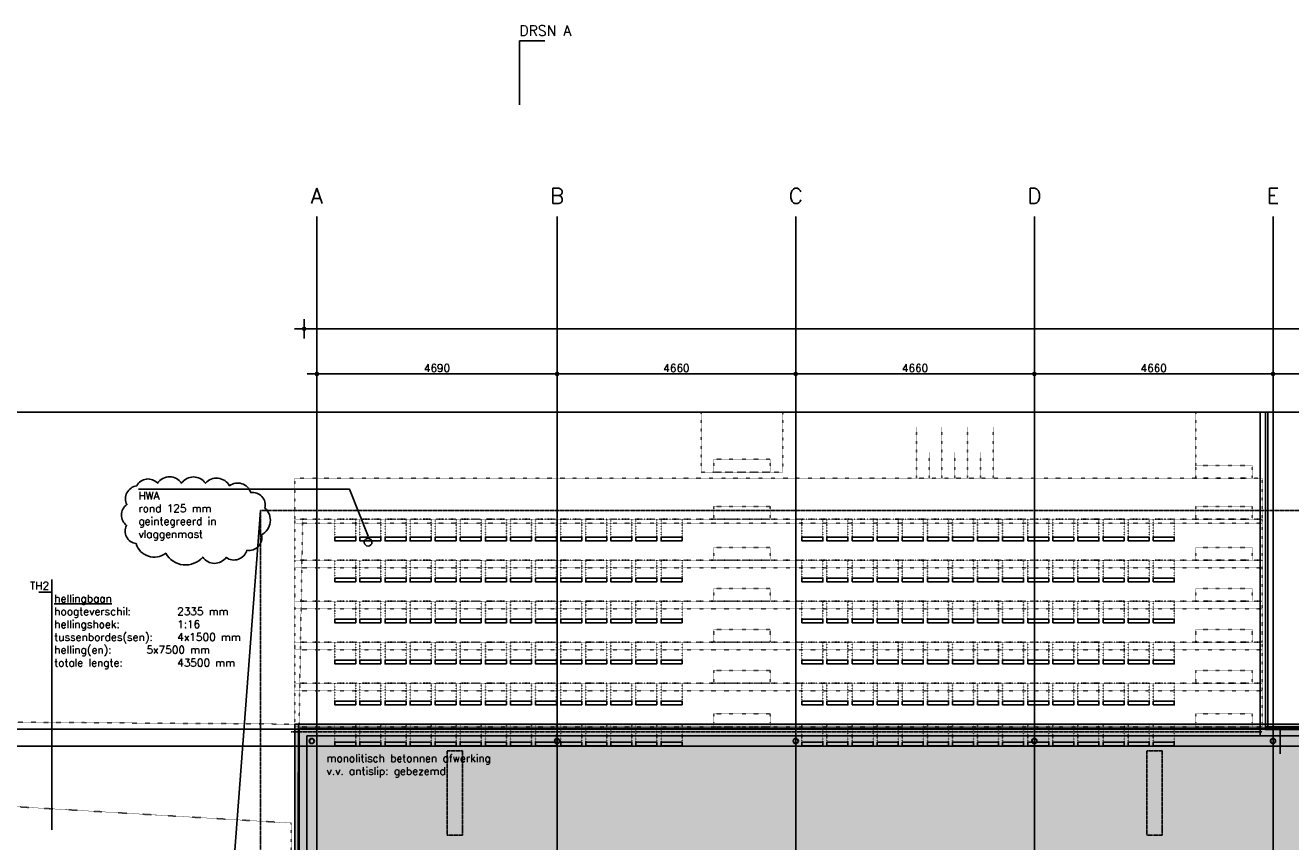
# Model space of a CAD drawing. Header units: millimetres. Extents: x -41560 to 117593, y -41642 to 17656.
# Tile 23 of 30: x 51202 to 75911, y -1909 to 14024. Entities that reach past the tile are written whole.
import ezdxf
from ezdxf.enums import TextEntityAlignment as Align

# ---------------------------------------------------------------- set-up
doc = ezdxf.new("R2010")
doc.units = ezdxf.units.MM
doc.header["$LTSCALE"] = 0.5
doc.header["$PDMODE"] = 3
doc.header["$PDSIZE"] = 100
for name, pattern in [('ACAD_ISO07W100', [3, 0, -3]), ('CENTER2', [28.575, 19.05, -3.175, 3.175, -3.175]), ('HIDDEN2', [4.7625, 3.175, -1.5875])]:
    doc.linetypes.add(name, pattern=pattern)
for name, color, linetype in [('arc. 253', 253, 'Continuous'), ('arc. 9', 9, 'Continuous'), ('inrichting terrein', 7, 'ACAD_ISO07W100'), ('maat 1.5mm', 210, 'Continuous'), ('pen 0.05mm', 7, 'Continuous'), ('pen 0.10mm', 6, 'Continuous'), ('pen 0.15mm', 1, 'Continuous'), ('pen 0.20mm', 2, 'Continuous'), ('pen 0.70mm', 5, 'Continuous'), ('stramien', 9, 'CENTER2'), ('tekst 1.5mm', 210, 'Continuous'), ('tekst 2.0mm', 211, 'Continuous'), ('tekst 3.0mm', 200, 'Continuous'), ('tekstblocks', 6, 'Continuous')]:
    doc.layers.add(name, color=color, linetype=linetype)
doc.layers.add('hulplijn', color=140, linetype='Continuous', plot=False)
doc.layers.add('hulplijn opp', color=31, linetype='Continuous', plot=False)
doc.styles.add('1.5mm tekst', font='romans.shx', dxfattribs={"height": 1.5})
doc.styles.add('2.0mm tekst', font='romans.shx', dxfattribs={"height": 2})
doc.styles.add('3.0mm tekst', font='romans.shx', dxfattribs={"height": 3})
doc.dimstyles.new('1.5mm maat', dxfattribs={"dimscale": 0, "dimtxt": 1.5, "dimasz": 0.75, "dimexe": 1.25, "dimexo": 0.625, "dimgap": 0.375, "dimtad": 1, "dimdec": 0, "dimtxsty": '1.5mm tekst', "dimblk": 'dot maatlijn-GVA', "dimcen": 2.5, "dimse1": 1, "dimse2": 1, "dimclrd": 7, "dimclrt": 256, "dimadec": 0, "dimazin": 0, "dimtfac": 1, "dimtdec": 0, "dimtmove": 0, "dimatfit": 3, "dimfxl": 1, "dimarcsym": 0})

# ---------------------------------------------------------------- blocks, each defined once
blk = doc.blocks.new('oppervlakte verd-02')
at = {"layer": 'hulplijn opp'}
blk.add_lwpolyline([(57965, 384), (76815, 384), (76815, 154), (80145, 154), (80145, 384), (100825, 384), (100825, -20256), (80860, -20256), (80860, -18836), (92125, -18836), (92125, -14466), (99170, -14466), (99170, -3836), (60935, -3836), (60935, -18836), (73625, -18836), (73625, -19481), (80860, -19486), (80860, -20256), (57965, -20256)], close=True, dxfattribs=at)
blk = doc.blocks.new('1302-stramien-01')
at = {"layer": 'hulplijn'}
for points in [[(-350, 350), (42350, 350), (42350, -18810), (-350, -18810)], [(-200, 200), (42200, 200), (42200, -18660), (-200, -18660)], [(0, 0), (42000, 0), (42000, -18460), (0, -18460)]]:
    blk.add_lwpolyline(points, close=True, dxfattribs=at)
at = {"layer": 'stramien'}
for p, q in [((0, -23329), (0, 10339)), ((4690, -23329), (4690, 10339)), ((9350, -23329), (9350, 10339)), ((14010, -23329), (14010, 10339)), ((18670, -23329), (18670, 10339)), ((-13469, 0), (52270, 0))]:
    blk.add_line(p, q, dxfattribs=at)
at = {"layer": 'tekst 3.0mm', "char_height": 300, "width": 763.99, "attachment_point": 8, "style": '3.0mm tekst'}
for s, insert in [('A', (0, 10589)), ('B', (4690, 10589)), ('C', (9350, 10589)), ('D', (14010, 10589)), ('E', (18670, 10589))]:
    blk.add_mtext(s, dxfattribs=dict(at, insert=insert))
blk = doc.blocks.new('doorsnedeaanduiding')
at = {"layer": 'pen 0.05mm'}
blk.add_line((4953, 13766), (4953, 12516), dxfattribs=at)
at = {"layer": 'pen 0.70mm'}
blk.add_line((5453, 13766), (4953, 13766), dxfattribs=at)
at = {"layer": 'hulplijn', "style": '3.0mm tekst'}
for p in [(29858, 14116), (-14319, -11379), (54620, -11379), (29858, -28179)]:
    blk.add_attdef('A', text='', height=300, dxfattribs=at).set_placement(p, align=Align.MIDDLE_CENTER)
at = {"layer": 'tekst 2.0mm', "insert": (4953, 14066), "char_height": 200, "width": 7941.85, "attachment_point": 1, "style": '2.0mm tekst'}
blk.add_mtext('DRSN A', dxfattribs=at)
blk = doc.blocks.new('dot maatlijn-GVA')
at = {"layer": 'maat 1.5mm'}
h = blk.add_hatch(color=7, dxfattribs=at)
edge = h.paths.add_edge_path()
edge.add_arc((0, 0), 0.4, 0, 360)
at = {"layer": 'maat 1.5mm', "color": 7}
for points in [[(-2.5, 0), (2.5, 0)], [(0, 2.5), (0, -2.5)]]:
    blk.add_lwpolyline(points, dxfattribs=at)
blk.add_circle((0, 0), 0.4, dxfattribs=at)
blk = doc.blocks.new('*D297')
at = {"layer": 'defpoints', "color": 0, "transparency": 16777216}
for p in [(56896, 7220), (61586, 7220), (61586, 7220)]:
    blk.add_point(p, dxfattribs=at)
at = {"layer": 'maat 1.5mm', "color": 7, "lineweight": -2, "transparency": 16777216}
blk.add_line((56971, 7220), (61511, 7220), dxfattribs=at)
at = {"layer": 'maat 1.5mm', "color": 7, "lineweight": -2, "transparency": 16777216, "xscale": 75, "yscale": 75, "zscale": 75, "rotation": 180}
blk.add_blockref('dot maatlijn-GVA', (56896, 7220), dxfattribs=at)
at = {"layer": 'maat 1.5mm', "color": 7, "lineweight": -2, "transparency": 16777216, "xscale": 75, "yscale": 75, "zscale": 75}
blk.add_blockref('dot maatlijn-GVA', (61586, 7220), dxfattribs=at)
at = {"layer": 'maat 1.5mm', "transparency": 16777216, "insert": (59241, 7333), "char_height": 150, "attachment_point": 5, "style": '1.5mm tekst'}
blk.add_mtext('4690', dxfattribs=at)
blk = doc.blocks.new('*D298')
at = {"layer": 'defpoints', "color": 0, "transparency": 16777216}
for p in [(61586, 7220), (66246, 7220), (66246, 7220)]:
    blk.add_point(p, dxfattribs=at)
at = {"layer": 'maat 1.5mm', "color": 7, "lineweight": -2, "transparency": 16777216}
blk.add_line((61661, 7220), (66171, 7220), dxfattribs=at)
at = {"layer": 'maat 1.5mm', "color": 7, "lineweight": -2, "transparency": 16777216, "xscale": 75, "yscale": 75, "zscale": 75, "rotation": 180}
blk.add_blockref('dot maatlijn-GVA', (61586, 7220), dxfattribs=at)
at = {"layer": 'maat 1.5mm', "color": 7, "lineweight": -2, "transparency": 16777216, "xscale": 75, "yscale": 75, "zscale": 75}
blk.add_blockref('dot maatlijn-GVA', (66246, 7220), dxfattribs=at)
at = {"layer": 'maat 1.5mm', "transparency": 16777216, "insert": (63916, 7333), "char_height": 150, "attachment_point": 5, "style": '1.5mm tekst'}
blk.add_mtext('4660', dxfattribs=at)
blk = doc.blocks.new('*D299')
at = {"layer": 'defpoints', "color": 0, "transparency": 16777216}
for p in [(66246, 7220), (70906, 7220), (70906, 7220)]:
    blk.add_point(p, dxfattribs=at)
at = {"layer": 'maat 1.5mm', "color": 7, "lineweight": -2, "transparency": 16777216}
blk.add_line((66321, 7220), (70831, 7220), dxfattribs=at)
at = {"layer": 'maat 1.5mm', "color": 7, "lineweight": -2, "transparency": 16777216, "xscale": 75, "yscale": 75, "zscale": 75, "rotation": 180}
blk.add_blockref('dot maatlijn-GVA', (66246, 7220), dxfattribs=at)
at = {"layer": 'maat 1.5mm', "color": 7, "lineweight": -2, "transparency": 16777216, "xscale": 75, "yscale": 75, "zscale": 75}
blk.add_blockref('dot maatlijn-GVA', (70906, 7220), dxfattribs=at)
at = {"layer": 'maat 1.5mm', "transparency": 16777216, "insert": (68576, 7333), "char_height": 150, "attachment_point": 5, "style": '1.5mm tekst'}
blk.add_mtext('4660', dxfattribs=at)
blk = doc.blocks.new('*D300')
at = {"layer": 'defpoints', "color": 0, "transparency": 16777216}
for p in [(70906, 7220), (75566, 7220), (75566, 7220)]:
    blk.add_point(p, dxfattribs=at)
at = {"layer": 'maat 1.5mm', "color": 7, "lineweight": -2, "transparency": 16777216}
blk.add_line((70981, 7220), (75491, 7220), dxfattribs=at)
at = {"layer": 'maat 1.5mm', "color": 7, "lineweight": -2, "transparency": 16777216, "xscale": 75, "yscale": 75, "zscale": 75, "rotation": 180}
blk.add_blockref('dot maatlijn-GVA', (70906, 7220), dxfattribs=at)
at = {"layer": 'maat 1.5mm', "color": 7, "lineweight": -2, "transparency": 16777216, "xscale": 75, "yscale": 75, "zscale": 75}
blk.add_blockref('dot maatlijn-GVA', (75566, 7220), dxfattribs=at)
at = {"layer": 'maat 1.5mm', "transparency": 16777216, "insert": (73236, 7333), "char_height": 150, "attachment_point": 5, "style": '1.5mm tekst'}
blk.add_mtext('4660', dxfattribs=at)
blk = doc.blocks.new('*D301')
at = {"layer": 'defpoints', "color": 0, "transparency": 16777216}
for p in [(75566, 7220), (80226, 7220), (80226, 7220)]:
    blk.add_point(p, dxfattribs=at)
at = {"layer": 'maat 1.5mm', "color": 7, "lineweight": -2, "transparency": 16777216}
blk.add_line((75641, 7220), (80151, 7220), dxfattribs=at)
at = {"layer": 'maat 1.5mm', "color": 7, "lineweight": -2, "transparency": 16777216, "xscale": 75, "yscale": 75, "zscale": 75, "rotation": 180}
blk.add_blockref('dot maatlijn-GVA', (75566, 7220), dxfattribs=at)
at = {"layer": 'maat 1.5mm', "color": 7, "lineweight": -2, "transparency": 16777216, "xscale": 75, "yscale": 75, "zscale": 75}
blk.add_blockref('dot maatlijn-GVA', (80226, 7220), dxfattribs=at)
at = {"layer": 'maat 1.5mm', "transparency": 16777216, "insert": (77896, 7333), "char_height": 150, "attachment_point": 5, "style": '1.5mm tekst'}
blk.add_mtext('4660', dxfattribs=at)
blk = doc.blocks.new('*D306')
at = {"layer": 'defpoints', "color": 0, "transparency": 16777216}
for p in [(99076, 8100), (56646, 3281), (99076, 3281)]:
    blk.add_point(p, dxfattribs=at)
at = {"layer": 'maat 1.5mm', "color": 7, "lineweight": -2, "transparency": 16777216}
blk.add_line((56721, 8100), (99001, 8100), dxfattribs=at)
at = {"layer": 'maat 1.5mm', "color": 7, "lineweight": -2, "transparency": 16777216, "xscale": 75, "yscale": 75, "zscale": 75, "rotation": 180}
blk.add_blockref('dot maatlijn-GVA', (56646, 8100), dxfattribs=at)
at = {"layer": 'maat 1.5mm', "color": 7, "lineweight": -2, "transparency": 16777216, "xscale": 75, "yscale": 75, "zscale": 75}
blk.add_blockref('dot maatlijn-GVA', (99076, 8100), dxfattribs=at)
at = {"layer": 'maat 1.5mm', "transparency": 16777216, "insert": (77861, 8213), "char_height": 150, "attachment_point": 5, "style": '1.5mm tekst'}
blk.add_mtext('42430', dxfattribs=at)
blk = doc.blocks.new('TH02')
at = {"layer": 'hulplijn'}
for points in [[(0, 0), (0, 2.5)], [(0, 0), (-2.5, 0)]]:
    blk.add_lwpolyline(points, dxfattribs=at)
at = {"layer": 'hulplijn', "insert": (-0.5, 0.5), "char_height": 1.5, "attachment_point": 9, "style": '1.5mm tekst'}
blk.add_mtext_dynamic_manual_height_columns('TH2', width=6266.3931, gutter_width=500, heights=[0], dxfattribs=at)
at = {"layer": 'tekst 1.5mm', "insert": (0.5, -0.5), "char_height": 1.5, "width": 59.9125, "attachment_point": 1, "style": '1.5mm tekst'}
blk.add_mtext('{\\Lhellingbaan\\P}hoogteverschil:^I^I2335 mm\\Phellingshoek:^I^I1:16\\Ptussenbordes(sen):^I4x1500 mm\\Phelling(en):^I^I5x7500 mm^I^I\\Ptotale lengte:^I^I43500 mm ^I', dxfattribs=at)
blk = doc.blocks.new('*U314')
at = {"layer": 'hulplijn'}
for points in [[(-205, 0), (205, 0), (205, 75), (-205, 75)], [(285, 0), (695, 0), (695, 75), (285, 75)], [(775, 0), (1185, 0), (1185, 75), (775, 75)], [(1265, 0), (1675, 0), (1675, 75), (1265, 75)], [(1755, 0), (2165, 0), (2165, 75), (1755, 75)], [(2245, 0), (2655, 0), (2655, 75), (2245, 75)], [(2735, 0), (3145, 0), (3145, 75), (2735, 75)], [(3225, 0), (3635, 0), (3635, 75), (3225, 75)], [(3715, 0), (4125, 0), (4125, 75), (3715, 75)], [(4205, 0), (4615, 0), (4615, 75), (4205, 75)], [(4695, 0), (5105, 0), (5105, 75), (4695, 75)], [(5185, 0), (5595, 0), (5595, 75), (5185, 75)], [(5675, 0), (6085, 0), (6085, 75), (5675, 75)], [(6165, 0), (6575, 0), (6575, 75), (6165, 75)], [(6655, 0), (7065, 0), (7065, 75), (6655, 75)]]:
    blk.add_lwpolyline(points, close=True, dxfattribs=at)
at = {"layer": 'inrichting terrein', "ltscale": 0.4}
for points in [[(-205, 75), (205, 75), (205, 425), (-205, 425)], [(285, 75), (695, 75), (695, 425), (285, 425)], [(775, 75), (1185, 75), (1185, 425), (775, 425)], [(1265, 75), (1675, 75), (1675, 425), (1265, 425)], [(1755, 75), (2165, 75), (2165, 425), (1755, 425)], [(2245, 75), (2655, 75), (2655, 425), (2245, 425)], [(2735, 75), (3145, 75), (3145, 425), (2735, 425)], [(3225, 75), (3635, 75), (3635, 425), (3225, 425)], [(3715, 75), (4125, 75), (4125, 425), (3715, 425)], [(4205, 75), (4615, 75), (4615, 425), (4205, 425)], [(4695, 75), (5105, 75), (5105, 425), (4695, 425)], [(5185, 75), (5595, 75), (5595, 425), (5185, 425)], [(5675, 75), (6085, 75), (6085, 425), (5675, 425)], [(6165, 75), (6575, 75), (6575, 425), (6165, 425)], [(6655, 75), (7065, 75), (7065, 425), (6655, 425)]]:
    blk.add_lwpolyline(points, close=True, dxfattribs=at)
blk = doc.blocks.new('*U315')
at = {"layer": 'hulplijn'}
for points in [[(-205, 0), (205, 0), (205, 75), (-205, 75)], [(285, 0), (695, 0), (695, 75), (285, 75)], [(775, 0), (1185, 0), (1185, 75), (775, 75)], [(1265, 0), (1675, 0), (1675, 75), (1265, 75)], [(1755, 0), (2165, 0), (2165, 75), (1755, 75)], [(2245, 0), (2655, 0), (2655, 75), (2245, 75)], [(2735, 0), (3145, 0), (3145, 75), (2735, 75)], [(3225, 0), (3635, 0), (3635, 75), (3225, 75)], [(3715, 0), (4125, 0), (4125, 75), (3715, 75)], [(4205, 0), (4615, 0), (4615, 75), (4205, 75)], [(4695, 0), (5105, 0), (5105, 75), (4695, 75)], [(5185, 0), (5595, 0), (5595, 75), (5185, 75)], [(5675, 0), (6085, 0), (6085, 75), (5675, 75)], [(6165, 0), (6575, 0), (6575, 75), (6165, 75)]]:
    blk.add_lwpolyline(points, close=True, dxfattribs=at)
at = {"layer": 'inrichting terrein', "ltscale": 0.4}
for points in [[(-205, 75), (205, 75), (205, 425), (-205, 425)], [(285, 75), (695, 75), (695, 425), (285, 425)], [(775, 75), (1185, 75), (1185, 425), (775, 425)], [(1265, 75), (1675, 75), (1675, 425), (1265, 425)], [(1755, 75), (2165, 75), (2165, 425), (1755, 425)], [(2245, 75), (2655, 75), (2655, 425), (2245, 425)], [(2735, 75), (3145, 75), (3145, 425), (2735, 425)], [(3225, 75), (3635, 75), (3635, 425), (3225, 425)], [(3715, 75), (4125, 75), (4125, 425), (3715, 425)], [(4205, 75), (4615, 75), (4615, 425), (4205, 425)], [(4695, 75), (5105, 75), (5105, 425), (4695, 425)], [(5185, 75), (5595, 75), (5595, 425), (5185, 425)], [(5675, 75), (6085, 75), (6085, 425), (5675, 425)], [(6165, 75), (6575, 75), (6575, 425), (6165, 425)]]:
    blk.add_lwpolyline(points, close=True, dxfattribs=at)
blk = doc.blocks.new('stalen buiskolom 101')
at = {"layer": 'arc. 9'}
h = blk.add_hatch(color=256, dxfattribs=at)
h.dxf.hatch_style = 1
edge = h.paths.add_edge_path()
edge.add_arc((0, 0), 50.8, 0, 360)
edge = h.paths.add_edge_path(flags=17)
edge.add_arc((0, 0), 44.8, 0, 360)
at = {"layer": 'pen 0.20mm'}
for radius in [50.8, 44.8]:
    blk.add_circle((0, 0), radius, dxfattribs=at)

msp = doc.modelspace()

# ---------------------------------------------------------------- hatches: boundary and pattern name
at = {"layer": 'arc. 253'}
h = msp.add_hatch(color=256, dxfattribs=at)
h.dxf.hatch_style = 1
h.paths.add_polyline_path([(56466.3, 384.3), (75316.3, 384.3), (78646.3, 384.3), (99326.3, 384.3), (99326.3, -20255.7), (56466.3, -20255.7)])
h.paths.add_polyline_path([(59436.3, -3835.7), (97671.3, -3835.7), (97671.3, -14465.7), (90626.3, -14465.7), (90626.3, -18835.7), (79361.3, -18835.7), (79361.3, -19485.7), (72126.3, -19485.7), (72126.3, -18835.7), (59436.3, -18835.7)], flags=16)

# ---------------------------------------------------------------- linework, layer by layer
at = {"layer": 'hulplijn'}
for points in [[(44927.4, 6474.3), (107166.3, 6474.3), (107166.3, -26855.7), (44927.4, -26855.7)], [(56466.3, 384.3), (75316.3, 384.3), (75316.3, 384.3), (78646.3, 384.3), (78646.3, 384.3), (99326.3, 384.3), (99326.3, -20255.7), (56466.3, -20255.7)], [(56696.3, 154.3), (99096.3, 154.3), (99096.3, -19955.7), (56696.3, -19955.7)], [(56896.3, -18505.7), (98896.3, -18505.7), (98896.3, -45.7), (56896.3, -45.7)]]:
    msp.add_lwpolyline(points, close=True, dxfattribs=at)
msp.add_lwpolyline([(53363.2, 3910.2, 0.5205671), (53945.1, 3718.9, 0.5205671), (53945.1, 3718.9, 0.5205671), (54666.9, 3645.3, 0.5205671), (54666.9, 3645.3, 0.5205671), (55123.5, 3637.9, 0.5205671), (55123.5, 3637.9, 0.5205671), (55528.6, 3777.8, 0.5205671), (55528.6, 3777.8, 0.5205671), (55815.9, 4079.5, 0.5205671), (55815.9, 4079.5, 0.5205671), (55882.1, 4601.9, 0.5205671), (55882.1, 4601.9, 0.5205671), (55602.3, 4903.7, 0.5205671), (55602.3, 4903.7, 0.5205671), (55189.8, 5036.1, 0.5205671), (55189.8, 5036.1, 0.5205671), (54718.4, 5087.6, 0.5205671), (54718.4, 5087.6, 0.5205671), (54254.4, 5087.6, 0.5205671), (54254.4, 5087.6, 0.5205671), (53783, 5087.6, 0.5205671), (53783, 5087.6, 0.5205671), (53377.9, 5036.1, 0.5205671), (53377.9, 5036.1, 0.5205671), (53186.4, 4668.2, 0.5205671), (53186.4, 4668.2, 0.5205671), (53179.1, 4263.4, 0.5205671), (53179.1, 4263.4, 0.5205671)], format="xyb", close=True, dxfattribs=at)
for points in [[(55796.3, 4554.3), (53896.3, -20605.7)], [(-4537.9, 284.3), (79408.7, 284.3)]]:
    msp.add_lwpolyline(points, dxfattribs=at)
at = {"layer": 'inrichting terrein', "ltscale": 0.5}
for p, q in [((74056.3, 5304.3), (74056.3, 6474.3)), ((68602, 5184.3), (68602, 6184.3)), ((69102, 5184.3), (69102, 6184.3)), ((69602, 5184.3), (69602, 6184.3)), ((70102, 5184.3), (70102, 6184.3)), ((68852, 5184.3), (68852, 5684.3)), ((69352, 5184.3), (69352, 5684.3)), ((69852, 5184.3), (69852, 5684.3)), ((56466.3, 4304.3), (75356.3, 4304.3)), ((56546.3, 234.3), (56616.3, 4384.3)), ((56466.3, 3434.3), (75356.3, 3434.3)), ((56466.3, 2634.3), (75356.3, 2634.3)), ((56466.3, 1834.3), (75356.3, 1834.3)), ((56466.3, 1034.3), (75356.3, 1034.3))]:
    msp.add_line(p, q, dxfattribs=at)
for points in [[(65996.3, 5304.3), (64396.3, 5304.3), (64396.3, 6474.3), (65996.3, 6474.3)], [(65746.3, 5304.3), (64646.3, 5304.3), (64646.3, 5554.3), (65746.3, 5554.3)], [(74056.3, 5184.3), (75156.3, 5184.3), (75156.3, 5434.3), (74056.3, 5434.3)], [(56466.3, 4384.3), (75356.3, 4384.3), (75356.3, 5184.3), (56466.3, 5184.3)], [(65746.3, 4384.3), (64646.3, 4384.3), (64646.3, 4634.3), (65746.3, 4634.3)], [(74056.3, 4384.3), (75156.3, 4384.3), (75156.3, 4634.3), (74056.3, 4634.3)], [(56466.3, 3584.3), (75356.3, 3584.3), (75356.3, 4384.3), (56466.3, 4384.3)], [(65746.3, 3584.3), (64646.3, 3584.3), (64646.3, 3834.3), (65746.3, 3834.3)], [(74056.3, 3584.3), (75156.3, 3584.3), (75156.3, 3834.3), (74056.3, 3834.3)], [(56466.3, 2784.3), (75356.3, 2784.3), (75356.3, 3584.3), (56466.3, 3584.3)], [(65746.3, 2784.3), (64646.3, 2784.3), (64646.3, 3034.3), (65746.3, 3034.3)], [(74056.3, 2784.3), (75156.3, 2784.3), (75156.3, 3034.3), (74056.3, 3034.3)], [(56466.3, 1984.3), (75356.3, 1984.3), (75356.3, 2784.3), (56466.3, 2784.3)], [(65746.3, 1984.3), (64646.3, 1984.3), (64646.3, 2234.3), (65746.3, 2234.3)], [(74056.3, 1984.3), (75156.3, 1984.3), (75156.3, 2234.3), (74056.3, 2234.3)], [(56466.3, 1184.3), (75356.3, 1184.3), (75356.3, 1984.3), (56466.3, 1984.3)], [(65746.3, 1184.3), (64646.3, 1184.3), (64646.3, 1434.3), (65746.3, 1434.3)], [(74056.3, 1184.3), (75156.3, 1184.3), (75156.3, 1434.3), (74056.3, 1434.3)], [(56466.3, 334.3), (75356.3, 334.3), (75356.3, 1184.3), (56466.3, 1184.3)], [(65746.3, 334.3), (64646.3, 334.3), (64646.3, 584.3), (65746.3, 584.3)], [(74056.3, 334.3), (75156.3, 334.3), (75156.3, 584.3), (74056.3, 584.3)], [(56396.3, -1545.7), (56396.3, -3547.4), (44927.4, -2868.5), (44927.4, -865)]]:
    msp.add_lwpolyline(points, close=True, dxfattribs=at)
msp.add_lwpolyline([(44927.4, 466.1), (56466.3, 384.3)], dxfattribs=at)
at = {"layer": 'pen 0.05mm'}
msp.add_line((75416.3, 6474.3), (44927.4, 6474.3), dxfattribs=at)
at = {"layer": 'pen 0.05mm', "linetype": 'HIDDEN2'}
msp.add_line((56396.3, 234.3), (75356.3, 234.3), dxfattribs=at)
at = {"layer": 'pen 0.05mm'}
for points in [[(75316.3, 384.3), (75566.3, 384.3), (75566.3, 6474.3), (75316.3, 6474.3)], [(56696.3, 154.3), (99096.3, 154.3), (99096.3, -19955.7), (56696.3, -19955.7)]]:
    msp.add_lwpolyline(points, close=True, dxfattribs=at)
at = {"layer": 'pen 0.05mm', "linetype": 'HIDDEN2'}
for points in [[(56696.3, 154.3), (99096.3, 154.3), (99096.3, -18705.7), (56696.3, -18705.7)], [(56896.3, -45.7), (98896.3, -45.7), (98896.3, -18505.7), (56896.3, -18505.7)], [(59737, -134.5), (59737, -1784.5), (59437, -1784.5), (59437, -134.5)], [(73399.6, -134.5), (73399.6, -1784.5), (73099.6, -1784.5), (73099.6, -134.5)]]:
    msp.add_lwpolyline(points, close=True, dxfattribs=at)
at = {"layer": 'pen 0.10mm'}
for points in [[(75416.3, 329.3), (75466.3, 329.3), (75466.3, 6474.3), (75416.3, 6474.3)], [(56536.3, 384.3), (75316.3, 384.3), (75316.3, 154.3), (78646.3, 154.3), (78646.3, 384.3), (99326.3, 384.3), (99326.3, -20255.7), (56466.3, -20255.7)], [(75416.3, 329.3), (78546.3, 329.3), (78546.3, 279.3), (75416.3, 279.3)]]:
    msp.add_lwpolyline(points, close=True, dxfattribs=at)
at = {"layer": 'pen 0.10mm', "linetype": 'HIDDEN2'}
msp.add_lwpolyline([(55796.3, 4554.3), (99996.3, 4554.3), (99996.3, -20605.7), (55796.3, -20605.7)], close=True, dxfattribs=at)
at = {"layer": 'pen 0.15mm'}
for points in [[(61586.3, -3835.7), (61586.3, 384.3)], [(66246.3, -3835.7), (66246.3, 384.3)], [(70906.3, -3835.7), (70906.3, 384.3)], [(75566.3, -3835.7), (75566.3, 384.3)]]:
    msp.add_lwpolyline(points, dxfattribs=at)
msp.add_circle((57896.3, 3934.3), 75, dxfattribs=at)
at = {"layer": 'tekst 1.5mm'}
for points in [[(57896.3, 4054.3), (57531.5, 4971.4), (53410.3, 4971.4)], [(75705.7, -194.1), (75705.7, 303.1)]]:
    msp.add_lwpolyline(points, dxfattribs=at)
at = {"layer": 'tekstblocks'}
msp.add_lwpolyline([(51716.8, 2960.3), (51716.8, -1680.8)], dxfattribs=at)

# ---------------------------------------------------------------- block references
for name, p in [('oppervlakte verd-02', (-1498.9, 0)), ('doorsnedeaanduiding', (55896.3, -45.7)), ('1302-stramien-01', (56896.3, -45.7)), ('*U314', (66571.3, 3959.3)), ('*U314', (66571.3, 3159.3)), ('*U314', (66571.3, 2359.3)), ('*U314', (66571.3, 1559.3)), ('*U314', (66571.3, 759.3)), ('*U314', (66571.3, -40.7)), ('stalen buiskolom 101', (56796.3, 54.3)), ('stalen buiskolom 101', (61586.3, 54.3)), ('stalen buiskolom 101', (66246.3, 54.3)), ('stalen buiskolom 101', (70906.3, 54.3)), ('stalen buiskolom 101', (75566.3, 54.3))]:
    msp.add_blockref(name, p)
at = {"xscale": -1}
for p in [(63821.3, 3959.3), (63821.3, 3159.3), (63821.3, 2359.3), (63821.3, 1559.3), (63821.3, 759.3), (63821.3, -40.7)]:
    msp.add_blockref('*U315', p, dxfattribs=at)
at = {"layer": 'tekstblocks', "xscale": 100, "yscale": 100, "zscale": 100}
msp.add_blockref('TH02', (51716.8, 2960.3), dxfattribs=at)

# ---------------------------------------------------------------- texts
at = {"layer": 'tekst 1.5mm', "char_height": 150, "attachment_point": 1, "style": '1.5mm tekst'}
for s, insert, width in [('HWA \\Prond 125 mm geintegreerd in vlaggenmast', (53410.3, 4921.4), 1871.624), ('monolitisch betonnen afwerking\\Pv.v. antislip: gebezemd ', (57084.8, -205.9), 3872.85)]:
    msp.add_mtext(s, dxfattribs=dict(at, insert=insert, width=width))

# ---------------------------------------------------------------- dimensions: what is measured, and where the dimension line sits
at = {"layer": 'maat 1.5mm'}
for base, p1, p2, picture, middle in [((99076.3, 8100.2), (56646.3, 3281.2), (99076.3, 3281.2), '*D306', (77861.3, 8212.7)), ((61586.3, 7220.2), (56896.3, 7220.2), (61586.3, 7220.2), '*D297', (59241.3, 7332.7)), ((66246.3, 7220.2), (61586.3, 7220.2), (66246.3, 7220.2), '*D298', (63916.3, 7332.7)), ((70906.3, 7220.2), (66246.3, 7220.2), (70906.3, 7220.2), '*D299', (68576.3, 7332.7)), ((75566.3, 7220.2), (70906.3, 7220.2), (75566.3, 7220.2), '*D300', (73236.3, 7332.7)), ((80226.3, 7220.2), (75566.3, 7220.2), (80226.3, 7220.2), '*D301', (77896.3, 7332.7))]:
    dim = msp.add_linear_dim(base=base, p1=p1, p2=p2, dimstyle='1.5mm maat', dxfattribs=at)
    dim.commit()
    dim.dimension.update_dxf_attribs({"geometry": picture, "text_midpoint": middle})

doc.saveas('drawing.dxf')
